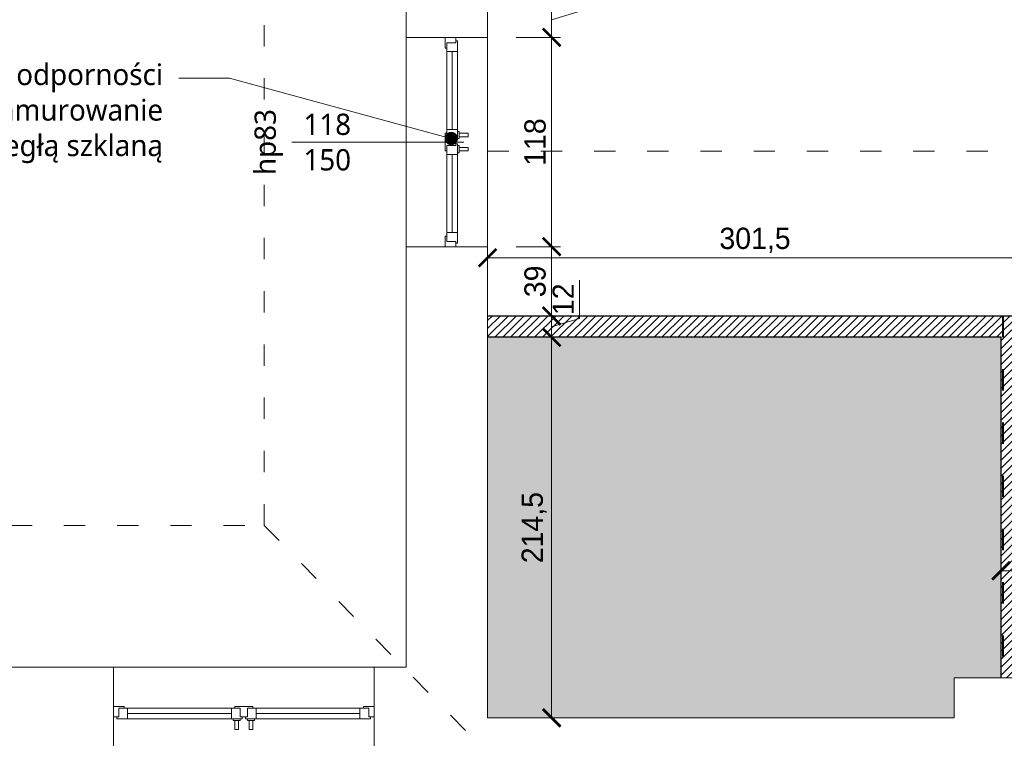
# Model space of a CAD drawing. Header units: millimetres. Extents: x 80301 to 146489, y -78581 to -28273.
# Tile 88 of 135: x 126947 to 127502, y -64334 to -63929. Entities that reach past the tile are written whole.
import ezdxf
from ezdxf import colors
from ezdxf.entities.mleader import LeaderData, LeaderLine
from ezdxf.enums import TextEntityAlignment as Align
from ezdxf.math import Vec2, Vec3

# ---------------------------------------------------------------- set-up
doc = ezdxf.new("R2010")
doc.units = ezdxf.units.MM
doc.linetypes.add('ACAD_ISO03W100', pattern=[30, 12, -18])
doc.layers.get('0').update_dxf_attribs({"lineweight": 0})
doc.layers.add('A-przekrycieram.ART', color=7, linetype='Continuous', lineweight=0, true_color=0xffffff)
doc.layers.add('wypełnienie 2', color=7, linetype='Continuous', lineweight=0, true_color=0x363636)
for name, color, linetype, lineweight in [('opis..KF', 250, 'Continuous', 15), ('pomocnicza', 30, 'Continuous', 0), ('stolarka_arch', 250, 'Continuous', 5), ('wymiar..KF', 12, 'Continuous', 5), ('ściana pro..KF', 222, 'Continuous', 30), ('ściany ist..KF', 61, 'Continuous', 5)]:
    doc.layers.add(name, color=color, linetype=linetype, lineweight=lineweight)
doc.styles.add('ARCH', font='segoeuil.ttf')
doc.styles.add('kamil', font='GOTHIC.TTF')
doc.dimstyles.new('100..KF', dxfattribs={"dimtxt": 12, "dimasz": 10, "dimexe": 5, "dimexo": 5, "dimgap": 3, "dimtad": 1, "dimdec": 1, "dimrnd": 0.5, "dimtxsty": 'kamil', "dimblk": 'ARCHTICK', "dimcen": 0, "dimclrd": 256, "dimclre": 256, "dimclrt": 256, "dimadec": 0, "dimazin": 0, "dimtfac": 1, "dimtdec": 1, "dimtofl": 0, "dimtmove": 0, "dimatfit": 3, "dimfxl": 10, "dimfxlon": 1, "dimlwd": 0, "dimlwe": 0, "dimarcsym": 0})

# ---------------------------------------------------------------- blocks, each defined once
blk = doc.blocks.new('*U1234')
at = {"layer": 'A-przekrycieram.ART'}
h = blk.add_hatch(color=256, dxfattribs=at)
h.dxf.hatch_style = 1
h.paths.add_polyline_path([(0, 4200), (8500, 4200), (8500, 0), (0, 0)])
h.paths.add_polyline_path([(200, 4100), (8400, 4100), (8400, 100), (200, 100)], flags=16)
blk = doc.blocks.new('*U630')
at = {"layer": 'stolarka_arch', "lineweight": 0}
blk.add_lwpolyline([(0, 0), (118, 0), (118, -46), (0, -46)], close=True, dxfattribs=at)
at = {"layer": 'stolarka_arch'}
for points in [[(0, -22), (6, -22), (6, -23), (3, -23), (3, -28), (0, -28)], [(54, -22), (64, -22), (64, -23), (61, -23), (61, -28), (57, -28), (57, -23), (54, -23)], [(118, -22), (112, -22), (112, -23), (115, -23), (115, -28), (118, -28)], [(3, -23), (8, -23), (8, -29), (2, -29), (2, -28), (3, -28)], [(8, -26), (52, -26), (52, -23), (8, -23)], [(8, -26), (52, -26), (52, -29), (8, -29)], [(57, -23), (52, -23), (52, -29), (58, -29), (58, -28), (57, -28)], [(61, -23), (66, -23), (66, -29), (60, -29), (60, -28), (61, -28)], [(110, -26), (66, -26), (66, -23), (110, -23)], [(110, -26), (66, -26), (66, -29), (110, -29)], [(115, -23), (110, -23), (110, -29), (116, -29), (116, -28), (115, -28)], [(57, -30), (53, -30), (53, -29), (57, -29)], [(56, -35), (54, -35), (54, -30), (56, -30)], [(65, -30), (61, -30), (61, -29), (65, -29)], [(64, -35), (62, -35), (62, -30), (64, -30)]]:
    blk.add_lwpolyline(points, close=True, dxfattribs=at)
blk = doc.blocks.new('*U615')
at = {"layer": 'opis..KF'}
blk.add_line((-20, 0), (77, 0), dxfattribs=at)
at = {"layer": 'opis..KF', "style": 'ARCH', "flags": 12}
for tag, p in [('150', (0, 10)), ('120', (0, -10))]:
    blk.add_attdef(tag, text='', height=12, dxfattribs=at).set_placement(p, align=Align.MIDDLE_CENTER)
blk.add_attdef('hp', text='', height=12, rotation=90, dxfattribs=at).set_placement((-35, 0), align=Align.MIDDLE_CENTER)
blk = doc.blocks.new('*U651')
at = {"layer": 'stolarka_arch', "lineweight": 0}
blk.add_lwpolyline([(0, 0), (147, 0), (147, -46), (0, -46)], close=True, dxfattribs=at)
at = {"layer": 'stolarka_arch'}
for points in [[(0, -22), (6, -22), (6, -23), (3, -23), (3, -28), (0, -28)], [(68.5, -22), (78.5, -22), (78.5, -23), (75.5, -23), (75.5, -28), (71.5, -28), (71.5, -23), (68.5, -23)], [(147, -22), (141, -22), (141, -23), (144, -23), (144, -28), (147, -28)], [(3, -23), (8, -23), (8, -29), (2, -29), (2, -28), (3, -28)], [(8, -26), (66.5, -26), (66.5, -23), (8, -23)], [(8, -26), (66.5, -26), (66.5, -29), (8, -29)], [(71.5, -23), (66.5, -23), (66.5, -29), (72.5, -29), (72.5, -28), (71.5, -28)], [(75.5, -23), (80.5, -23), (80.5, -29), (74.5, -29), (74.5, -28), (75.5, -28)], [(139, -26), (80.5, -26), (80.5, -23), (139, -23)], [(139, -26), (80.5, -26), (80.5, -29), (139, -29)], [(144, -23), (139, -23), (139, -29), (145, -29), (145, -28), (144, -28)], [(71.5, -30), (67.5, -30), (67.5, -29), (71.5, -29)], [(70.5, -35), (68.5, -35), (68.5, -30), (70.5, -30)], [(79.5, -30), (75.5, -30), (75.5, -29), (79.5, -29)], [(78.5, -35), (76.5, -35), (76.5, -30), (78.5, -30)]]:
    blk.add_lwpolyline(points, close=True, dxfattribs=at)
blk = doc.blocks.new('_Dot')
at = {"color": 0, "linetype": 'ByBlock', "lineweight": -2}
blk.add_line((-0.5, 0), (-1, 0), dxfattribs=at)
at = {"color": 0, "linetype": 'ByBlock', "const_width": 0.5}
blk.add_lwpolyline([(-0.25, 0, 1), (0.25, 0, 1)], format="xyb", close=True, dxfattribs=at)
blk = doc.blocks.new('_ArchTick')
at = {"color": 0, "linetype": 'ByBlock', "const_width": 0.15}
blk.add_lwpolyline([(-0.5, -0.5), (0.5, 0.5)], dxfattribs=at)
blk = doc.blocks.new('*D1287')
at = {"layer": 'Defpoints', "color": 0, "linetype": 'ByBlock', "transparency": 16777216}
for p in [(127512.4, -64063.17), (127210.9, -64095.99), (127512.4, -64095.99)]:
    blk.add_point(p, dxfattribs=at)
at = {"layer": 'wymiar..KF', "linetype": 'Continuous', "lineweight": 0, "transparency": 16777216}
for p, q in [((127210.9, -64083.17), (127210.9, -64058.17)), ((127512.4, -64083.17), (127512.4, -64058.17)), ((127210.9, -64063.17), (127512.4, -64063.17))]:
    blk.add_line(p, q, dxfattribs=at)
at = {"layer": 'wymiar..KF', "linetype": 'ByBlock', "lineweight": 0, "transparency": 16777216, "xscale": 10, "yscale": 10, "zscale": 10, "rotation": 180}
blk.add_blockref('_ArchTick', (127210.9, -64063.17), dxfattribs=at)
at = {"layer": 'wymiar..KF', "linetype": 'ByBlock', "lineweight": 0, "transparency": 16777216, "xscale": 10, "yscale": 10, "zscale": 10}
blk.add_blockref('_ArchTick', (127512.4, -64063.17), dxfattribs=at)
at = {"layer": 'wymiar..KF', "linetype": 'ByBlock', "transparency": 16777216, "insert": (127361.65, -64053.32), "char_height": 12, "attachment_point": 5, "style": 'kamil'}
blk.add_mtext('301,5', dxfattribs=at)
blk = doc.blocks.new('*D1314')
at = {"layer": 'Defpoints', "color": 0, "linetype": 'ByBlock', "transparency": 16777216}
for p in [(127500.4, -64214.1), (127512.4, -64214.1), (127512.4, -64239.57)]:
    blk.add_point(p, dxfattribs=at)
at = {"layer": 'wymiar..KF', "linetype": 'Continuous', "lineweight": 0, "transparency": 16777216}
for p, q in [((127500.4, -64219.57), (127500.4, -64244.57)), ((127512.4, -64219.57), (127512.4, -64244.57)), ((127500.4, -64239.57), (127512.4, -64239.57)), ((127512.4, -64239.57), (127543.93, -64239.57))]:
    blk.add_line(p, q, dxfattribs=at)
at = {"layer": 'wymiar..KF', "linetype": 'ByBlock', "lineweight": 0, "transparency": 16777216, "xscale": 10, "yscale": 10, "zscale": 10, "rotation": 180}
blk.add_blockref('_ArchTick', (127500.4, -64239.57), dxfattribs=at)
at = {"layer": 'wymiar..KF', "linetype": 'ByBlock', "lineweight": 0, "transparency": 16777216, "xscale": 10, "yscale": 10, "zscale": 10}
blk.add_blockref('_ArchTick', (127512.4, -64239.57), dxfattribs=at)
at = {"layer": 'wymiar..KF', "linetype": 'ByBlock', "transparency": 16777216, "insert": (127533.17, -64230.42), "char_height": 12, "attachment_point": 5, "style": 'kamil'}
blk.add_mtext('12', dxfattribs=at)
blk = doc.blocks.new('*D1407')
at = {"layer": 'Defpoints', "color": 0, "linetype": 'ByBlock', "transparency": 16777216}
for p in [(127247, -64107.99), (127255.22, -64107.99), (127255.22, -64322.49)]:
    blk.add_point(p, dxfattribs=at)
at = {"layer": 'wymiar..KF', "linetype": 'Continuous', "lineweight": 0, "transparency": 16777216}
for p, q in [((127250.22, -64107.99), (127242, -64107.99)), ((127247, -64322.49), (127247, -64107.99)), ((127250.22, -64322.49), (127242, -64322.49))]:
    blk.add_line(p, q, dxfattribs=at)
at = {"layer": 'wymiar..KF', "linetype": 'ByBlock', "lineweight": 0, "transparency": 16777216, "xscale": 10, "yscale": 10, "zscale": 10}
for p, rotation in [((127247, -64107.99), 90), ((127247, -64322.49), 270)]:
    blk.add_blockref('_ArchTick', p, dxfattribs=dict(at, rotation=rotation))
at = {"layer": 'wymiar..KF', "linetype": 'ByBlock', "transparency": 16777216, "insert": (127237.15, -64215.24), "char_height": 12, "attachment_point": 5, "rotation": 90, "style": 'kamil'}
blk.add_mtext('214,5', dxfattribs=at)
blk = doc.blocks.new('*D1408')
at = {"layer": 'Defpoints', "color": 0, "linetype": 'ByBlock', "transparency": 16777216}
for p in [(127247, -64095.99), (127247, -64095.99), (127255.22, -64107.99)]:
    blk.add_point(p, dxfattribs=at)
at = {"layer": 'wymiar..KF', "linetype": 'Continuous', "lineweight": 0, "transparency": 16777216}
for p, q in [((127262.65, -64097.3), (127262.65, -64075.77)), ((127247, -64095.99), (127252, -64095.99)), ((127247, -64107.99), (127247, -64095.99)), ((127247, -64101.99), (127262.65, -64097.3)), ((127250.22, -64107.99), (127242, -64107.99))]:
    blk.add_line(p, q, dxfattribs=at)
at = {"layer": 'wymiar..KF', "linetype": 'ByBlock', "lineweight": 0, "transparency": 16777216, "xscale": 10, "yscale": 10, "zscale": 10}
for p, rotation in [((127247, -64095.99), 90), ((127247, -64107.99), 270)]:
    blk.add_blockref('_ArchTick', p, dxfattribs=dict(at, rotation=rotation))
at = {"layer": 'wymiar..KF', "linetype": 'ByBlock', "transparency": 16777216, "insert": (127253.5, -64086.53), "char_height": 12, "attachment_point": 5, "rotation": 90, "style": 'kamil'}
blk.add_mtext('12', dxfattribs=at)
blk = doc.blocks.new('*D1409')
at = {"layer": 'Defpoints', "color": 0, "linetype": 'ByBlock', "transparency": 16777216}
for p in [(127202.49, -64056.92), (127247, -64056.92), (127247, -64095.99)]:
    blk.add_point(p, dxfattribs=at)
at = {"layer": 'wymiar..KF', "linetype": 'Continuous', "lineweight": 0, "transparency": 16777216}
for p, q in [((127227, -64056.92), (127252, -64056.92)), ((127247, -64095.99), (127247, -64056.92)), ((127247, -64095.99), (127252, -64095.99))]:
    blk.add_line(p, q, dxfattribs=at)
at = {"layer": 'wymiar..KF', "linetype": 'ByBlock', "lineweight": 0, "transparency": 16777216, "xscale": 10, "yscale": 10, "zscale": 10}
for p, rotation in [((127247, -64056.92), 90), ((127247, -64095.99), 270)]:
    blk.add_blockref('_ArchTick', p, dxfattribs=dict(at, rotation=rotation))
at = {"layer": 'wymiar..KF', "linetype": 'ByBlock', "transparency": 16777216, "insert": (127237.7, -64076.45), "char_height": 12, "attachment_point": 5, "rotation": 90, "style": 'kamil'}
blk.add_mtext('39', dxfattribs=at)
blk = doc.blocks.new('*D1410')
at = {"layer": 'Defpoints', "color": 0, "linetype": 'ByBlock', "transparency": 16777216}
for p in [(127210.9, -63938.92), (127247, -63938.92), (127202.49, -64056.92)]:
    blk.add_point(p, dxfattribs=at)
at = {"layer": 'wymiar..KF', "linetype": 'Continuous', "lineweight": 0, "transparency": 16777216}
for p, q in [((127227, -63938.92), (127252, -63938.92)), ((127247, -64056.92), (127247, -63938.92)), ((127227, -64056.92), (127252, -64056.92))]:
    blk.add_line(p, q, dxfattribs=at)
at = {"layer": 'wymiar..KF', "linetype": 'ByBlock', "lineweight": 0, "transparency": 16777216, "xscale": 10, "yscale": 10, "zscale": 10}
for p, rotation in [((127247, -63938.92), 90), ((127247, -64056.92), 270)]:
    blk.add_blockref('_ArchTick', p, dxfattribs=dict(at, rotation=rotation))
at = {"layer": 'wymiar..KF', "linetype": 'ByBlock', "transparency": 16777216, "insert": (127237.7, -63997.92), "char_height": 12, "attachment_point": 5, "rotation": 90, "style": 'kamil'}
blk.add_mtext('118', dxfattribs=at)
blk = doc.blocks.new('*D1411')
at = {"layer": 'Defpoints', "color": 0, "linetype": 'ByBlock', "transparency": 16777216}
for p in [(127236.15, -63918.99), (127247, -63918.99), (127210.9, -63938.92)]:
    blk.add_point(p, dxfattribs=at)
at = {"layer": 'wymiar..KF', "linetype": 'Continuous', "lineweight": 0, "transparency": 16777216}
for p, q in [((127275.4, -63920.43), (127275.4, -63896.95)), ((127241.15, -63918.99), (127252, -63918.99)), ((127247, -63938.92), (127247, -63918.99)), ((127247, -63928.95), (127275.4, -63920.43)), ((127227, -63938.92), (127252, -63938.92))]:
    blk.add_line(p, q, dxfattribs=at)
at = {"layer": 'wymiar..KF', "linetype": 'ByBlock', "lineweight": 0, "transparency": 16777216, "xscale": 10, "yscale": 10, "zscale": 10}
for p, rotation in [((127247, -63918.99), 90), ((127247, -63938.92), 270)]:
    blk.add_blockref('_ArchTick', p, dxfattribs=dict(at, rotation=rotation))
at = {"layer": 'wymiar..KF', "linetype": 'ByBlock', "transparency": 16777216, "insert": (127266.1, -63908.69), "char_height": 12, "attachment_point": 5, "rotation": 90, "style": 'kamil'}
blk.add_mtext('20', dxfattribs=at)
blk = doc.blocks.new('*D1422')
at = {"layer": 'Defpoints', "color": 0, "linetype": 'ByBlock', "transparency": 16777216}
for p in [(126668.02, -64107.99), (127315.14, -64107.99), (127315.14, -64322.49)]:
    blk.add_point(p, dxfattribs=at)
at = {"layer": 'wymiar..KF', "linetype": 'Continuous', "lineweight": 0, "transparency": 16777216}
for p, q in [((126688.02, -64107.99), (126663.02, -64107.99)), ((126668.02, -64322.49), (126668.02, -64107.99)), ((126688.02, -64322.49), (126663.02, -64322.49))]:
    blk.add_line(p, q, dxfattribs=at)
at = {"layer": 'wymiar..KF', "linetype": 'ByBlock', "lineweight": 0, "transparency": 16777216, "xscale": 10, "yscale": 10, "zscale": 10}
for p, rotation in [((126668.02, -64107.99), 90), ((126668.02, -64322.49), 270)]:
    blk.add_blockref('_ArchTick', p, dxfattribs=dict(at, rotation=rotation))
at = {"layer": 'wymiar..KF', "linetype": 'ByBlock', "transparency": 16777216, "insert": (126658.17, -64215.24), "char_height": 12, "attachment_point": 5, "rotation": 90, "style": 'kamil'}
blk.add_mtext('214,5', dxfattribs=at)
blk = doc.blocks.new('*D1423')
at = {"layer": 'Defpoints', "color": 0, "linetype": 'ByBlock', "transparency": 16777216}
for p in [(126668.02, -64095.99), (127319.15, -64095.99), (127315.14, -64107.99)]:
    blk.add_point(p, dxfattribs=at)
at = {"layer": 'wymiar..KF', "linetype": 'Continuous', "lineweight": 0, "transparency": 16777216}
for p, q in [((126652.37, -64097.3), (126652.37, -64075.77)), ((126668.02, -64101.99), (126652.37, -64097.3)), ((126688.02, -64095.99), (126663.02, -64095.99)), ((126668.02, -64107.99), (126668.02, -64095.99)), ((126688.02, -64107.99), (126663.02, -64107.99))]:
    blk.add_line(p, q, dxfattribs=at)
at = {"layer": 'wymiar..KF', "linetype": 'ByBlock', "lineweight": 0, "transparency": 16777216, "xscale": 10, "yscale": 10, "zscale": 10}
for p, rotation in [((126668.02, -64095.99), 90), ((126668.02, -64107.99), 270)]:
    blk.add_blockref('_ArchTick', p, dxfattribs=dict(at, rotation=rotation))
at = {"layer": 'wymiar..KF', "linetype": 'ByBlock', "transparency": 16777216, "insert": (126643.22, -64086.53), "char_height": 12, "attachment_point": 5, "rotation": 90, "style": 'kamil'}
blk.add_mtext('12', dxfattribs=at)
blk = doc.blocks.new('*D1424')
at = {"layer": 'Defpoints', "color": 0, "linetype": 'ByBlock', "transparency": 16777216}
for p in [(126668.02, -63918.99), (127223.85, -63918.99), (127319.15, -64095.99)]:
    blk.add_point(p, dxfattribs=at)
at = {"layer": 'wymiar..KF', "linetype": 'Continuous', "lineweight": 0, "transparency": 16777216}
for p, q in [((126688.02, -63918.99), (126663.02, -63918.99)), ((126668.02, -64095.99), (126668.02, -63918.99)), ((126688.02, -64095.99), (126663.02, -64095.99))]:
    blk.add_line(p, q, dxfattribs=at)
at = {"layer": 'wymiar..KF', "linetype": 'ByBlock', "lineweight": 0, "transparency": 16777216, "xscale": 10, "yscale": 10, "zscale": 10}
for p, rotation in [((126668.02, -63918.99), 90), ((126668.02, -64095.99), 270)]:
    blk.add_blockref('_ArchTick', p, dxfattribs=dict(at, rotation=rotation))
at = {"layer": 'wymiar..KF', "linetype": 'ByBlock', "transparency": 16777216, "insert": (126658.87, -64007.49), "char_height": 12, "attachment_point": 5, "rotation": 90, "style": 'kamil'}
blk.add_mtext('177', dxfattribs=at)

msp = doc.modelspace()

# ---------------------------------------------------------------- hatches: boundary and pattern name
at = {"layer": 'pomocnicza', "linetype": 'ByBlock', "lineweight": 0, "true_color": 0xe8e8e8}
h = msp.add_hatch(color=254, dxfattribs=at)
h.dxf.hatch_style = 1
h.paths.add_polyline_path([(127210.9, -64107.99), (127500.4, -64107.99), (127500.4, -64299.99), (127473.9, -64299.99), (127473.9, -64322.49), (127210.9, -64322.49)])
at = {"layer": 'wypełnienie 2', "linetype": 'ByBlock', "transparency": 33554595}
h = msp.add_hatch(dxfattribs=at)
h.set_pattern_fill('ANSI31', color=256)
h.set_pattern_definition([(45, (-308.0725, -28536.048), (-2.24506403, 2.24506403), [])])
h.paths.add_polyline_path([(127501.4, -64095.99), (127210.9, -64095.99), (127210.9, -64107.99), (127500.4, -64107.99), (127500.4, -64299.99), (127501.4, -64299.99)])
h.paths.add_polyline_path([(127512.4, -64095.99), (127501.4, -64095.99), (127501.4, -64299.99), (127512.4, -64299.99), (127512.4, -64279.99), (127512.4, -64138.99), (127549.4, -64138.99), (127549.4, -64126.99), (127512.4, -64126.99)])
h.paths.add_polyline_path([(127662.53, -64257.09), (127650.53, -64257.09), (127650.53, -64279.99), (127650.53, -64284.99), (127662.53, -64284.99), (127662.53, -64278.99)])
h.paths.add_polyline_path([(127662.53, -64284.99), (127650.53, -64284.99), (127650.53, -64298.99), (127662.53, -64298.99)])
h.paths.add_polyline_path([(127662.53, -64138.99), (127673.65, -64138.99), (127673.65, -64126.99), (127639.4, -64126.99), (127639.4, -64138.99), (127650.53, -64138.99), (127650.53, -64241.09), (127662.53, -64241.09)])
h.paths.add_polyline_path([(127804.65, -64122.6), (127786.65, -64122.6), (127786.65, -64126.99), (127763.65, -64126.99), (127763.65, -64138.99), (127786.65, -64138.99), (127786.65, -64278.99), (127788.65, -64278.99), (127788.65, -64284.99), (127802.65, -64284.99), (127802.65, -64299.23), (127802.42, -64298.99), (127768.74, -64298.99), (127744.37, -64339.99), (127804.65, -64339.99)])
h.paths.add_polyline_path([(127804.65, -64108.6), (127786.65, -64108.6), (127786.65, -64122.6), (127804.65, -64122.6)])
h.paths.add_polyline_path([(127804.65, -64078.76), (127786.65, -64078.76), (127786.65, -64108.6), (127804.65, -64108.6)])
h.paths.add_polyline_path([(127768.74, -64298.99), (127704.02, -64298.99), (127704.02, -64299.99), (127713.9, -64299.99), (127713.9, -64339.99), (127744.37, -64339.99)])
h.paths.add_polyline_path([(127788.65, -64284.99), (127778.32, -64284.99, -0.581623), (127776.43, -64286.07, -0.264524), (127775.82, -64284.99), (127746.39, -64284.99), (127746.39, -64291.19), (127730.97, -64291.19, -0.334774), (127725.59, -64295.25, -0.334774), (127720.2, -64291.19), (127704.79, -64291.19), (127704.79, -64284.99), (127704.02, -64284.99), (127704.02, -64298.99), (127788.65, -64298.99)])
h.paths.add_polyline_path([(127788.65, -64278.99), (127750.59, -64278.99), (127750.59, -64284.04), (127746.39, -64284.04), (127746.39, -64284.99), (127775.82, -64284.99, -0.581623), (127777.71, -64283.92, -0.264524), (127778.32, -64284.99), (127788.65, -64284.99)], flags=17)
h.paths.add_polyline_path([(127690.01, -64284.99), (127662.53, -64284.99), (127662.53, -64298.99), (127690.02, -64298.99)])
h.paths.add_polyline_path([(127690.01, -64278.99), (127662.53, -64278.99), (127662.53, -64284.99), (127690.01, -64284.99)])
h.paths.add_polyline_path([(127650.53, -64279.99), (127614.65, -64279.99), (127614.65, -64284.99), (127650.53, -64284.99)])
h.paths.add_polyline_path([(127650.53, -64284.99), (127614.65, -64284.99), (127614.65, -64298.99), (127650.53, -64298.99)])
h.paths.add_polyline_path([(127600.65, -64279.99), (127586.24, -64279.99), (127586.24, -64285.04), (127582.04, -64285.04), (127582.04, -64292.19), (127566.63, -64292.19, -0.334774), (127561.24, -64296.25, -0.334774), (127555.86, -64292.19), (127540.44, -64292.19), (127540.44, -64285.04), (127536.24, -64285.04), (127536.24, -64279.99), (127512.4, -64279.99), (127512.4, -64299.99), (127600.65, -64299.99)])
h.paths.add_polyline_path([(127608.26, -64279.99), (127600.65, -64279.99), (127600.65, -64284.99), (127608.26, -64284.99)])
h.paths.add_polyline_path([(127614.65, -64279.99), (127608.26, -64279.99), (127608.26, -64284.99), (127614.65, -64284.99)])

# ---------------------------------------------------------------- linework, layer by layer
at = {"linetype": 'ACAD_ISO03W100'}
for p, q in [((127210.9, -64002.99), (127735.9, -64002.99)), ((127608.91, -64095.99), (127210.9, -64095.99)), ((127084.9, -64213.99), (128065.65, -65212.99))]:
    msp.add_line(p, q, dxfattribs=at)
for points in [[(124497.43, -66198.99), (122868.44, -66199.05), (122636.02, -65948.78), (122636.02, -65414.99), (122716.02, -65414.99), (122716.02, -64997.99), (122636.02, -64997.99), (122636.02, -62604.99), (123822.02, -62604.99), (123822.02, -64213.99), (127084.9, -64213.99), (127084.9, -62604.99)], [(123822.02, -62604.99), (123822.02, -64213.99), (127084.9, -64213.99), (127084.9, -62684.99)]]:
    msp.add_lwpolyline(points, dxfattribs=at)
at = {"layer": 'pomocnicza', "color": 114, "linetype": 'ACAD_ISO03W100', "lineweight": 40, "true_color": 0x139b48}
msp.add_line((127501.4, -64095.99), (127501.4, -64299.99), dxfattribs=at)
at = {"layer": 'ściana pro..KF', "linetype": 'ByBlock'}
for points in [[(127512.4, -64126.99), (127512.4, -64095.99), (127210.9, -64095.99)], [(127500.4, -64299.99), (127500.4, -64107.99), (127210.9, -64107.99)]]:
    msp.add_lwpolyline(points, dxfattribs=at)
at = {"layer": 'ściany ist..KF', "linetype": 'ByBlock'}
msp.add_lwpolyline([(127164.9, -63938.92), (127210.9, -63938.92), (127210.9, -63698.14), (127164.9, -63698.14)], close=True, dxfattribs=at)
for points in [[(127498.59, -64339.99), (127146.94, -64339.99), (127146.94, -64293.99), (127164.9, -64293.99), (127164.9, -64056.92), (127210.9, -64056.92), (127210.9, -64322.49), (127473.9, -64322.49), (127473.9, -64299.99), (127646.57, -64299.99)], [(126851.43, -64339.99), (126851.43, -64293.99), (126999.94, -64293.99), (126999.9, -64338.21), (126999.98, -64339.99), (126999.9, -64940.99), (126822.7, -64940.99), (126822.7, -64893.99), (126953.37, -64893.99), (126953.37, -64339.99), (126851.43, -64339.99)]]:
    msp.add_lwpolyline(points, dxfattribs=at)

# ---------------------------------------------------------------- block references
msp.add_blockref('*U1234', (122274.45, -66535.84))
ref = msp.add_blockref('*U615', (127120.48, -63997.92))
ref.add_attrib('150', '118', dxfattribs={"layer": 'opis..KF', "height": 12, "style": 'ARCH'}).set_placement((127120.48, -63987.92), align=Align.MIDDLE_CENTER)
ref.add_attrib('120', '150', dxfattribs={"layer": 'opis..KF', "height": 12, "style": 'ARCH'}).set_placement((127120.48, -64007.92), align=Align.MIDDLE_CENTER)
ref.add_attrib('hp', 'hp83', dxfattribs={"layer": 'opis..KF', "height": 12, "rotation": 90, "style": 'ARCH'}).set_placement((127085.48, -63997.92), align=Align.MIDDLE_CENTER)
at = {"layer": 'stolarka_arch', "xscale": -1, "rotation": 90}
msp.add_blockref('*U630', (127164.9, -63938.92), dxfattribs=at)
at = {"layer": 'stolarka_arch', "xscale": -1}
msp.add_blockref('*U651', (127146.94, -64293.99), dxfattribs=at)

# ---------------------------------------------------------------- dimensions: what is measured, and where the dimension line sits
at = {"layer": 'wymiar..KF', "linetype": 'ByBlock'}
for base, p1, p2, override, picture, middle in [((127247, -63918.99), (127210.9, -63938.92), (127236.15, -63918.99), {"dimtmove": 1, "dimfxl": 20}, '*D1411', (127266.1, -63917.43)), ((126668.02, -63918.99), (127319.15, -64095.99), (127223.85, -63918.99), {"dimtmove": 1, "dimfxl": 20}, '*D1424', (126658.87, -64007.49)), ((127247, -63938.92), (127202.49, -64056.92), (127210.9, -63938.92), {"dimtmove": 1, "dimfxl": 20}, '*D1410', (127237.7, -63997.92)), ((127247, -64056.92), (127247, -64095.99), (127202.49, -64056.92), {"dimtmove": 1, "dimfxl": 20}, '*D1409', (127237.7, -64076.45)), ((126668.02, -64095.99), (127315.14, -64107.99), (127319.15, -64095.99), {"dimtmove": 1, "dimfxl": 20}, '*D1423', (126643.22, -64094.3)), ((127247, -64095.99), (127255.22, -64107.99), (127247, -64095.99), {"dimtmove": 1, "dimfxl": 20}, '*D1408', (127253.5, -64094.3)), ((126668.02, -64107.99), (127315.14, -64322.49), (127315.14, -64107.99), {"dimfxl": 20}, '*D1422', (126658.17, -64215.24)), ((127247, -64107.99), (127255.22, -64322.49), (127255.22, -64107.99), {"dimfxl": 20}, '*D1407', (127237.15, -64215.24))]:
    dim = msp.add_linear_dim(base=base, p1=p1, p2=p2, angle=90, dimstyle='100..KF', override=override, dxfattribs=at)
    dim.commit()
    dim.dimension.update_dxf_attribs({"geometry": picture, "text_midpoint": middle})
for base, p1, p2, picture, middle in [((127512.4, -64063.17), (127210.9, -64095.99), (127512.4, -64095.99), '*D1287', (127361.65, -64053.32)), ((127512.4, -64239.57), (127500.4, -64214.1), (127512.4, -64214.1), '*D1314', (127533.17, -64230.42))]:
    dim = msp.add_linear_dim(base=base, p1=p1, p2=p2, dimstyle='100..KF', override={"dimfxl": 20}, dxfattribs=at)
    dim.commit()
    dim.dimension.update_dxf_attribs({"geometry": picture, "text_midpoint": middle})

# ---------------------------------------------------------------- leaders
at = {"layer": 'opis..KF', "lineweight": 9}
ml = msp.add_multileader_mtext('Standard', dxfattribs=at)
ml.set_content('wymiana okna na okno w klasie odporności \\Pp.poż EI 60 lub zamurowanie \\Potworu cegłą szklaną', color=256, style='ARCH')
ml.set_leader_properties(color=256, linetype='ByLayer', lineweight=-1)
ml.set_arrow_properties(name='DOT')
ml.build(insert=Vec2(0, 0))
ml.multileader.update_dxf_attribs({"arrow_head_size": 7.5})
ctx = ml.context
ctx.base_point, ctx.char_height, ctx.arrow_head_size, ctx.landing_gap_size, ctx.plane_origin = Vec3(126709.91, -63961.83), 12, 7.5, 9, Vec3(125803.01, -64057.21)
ctx.text_align_type = 2
notes = []
notes.append((ctx, [(0, (1, 1, 0), (127065.28, -63961.83), (-1, 0), 28.39, [(0, [(127190.4, -63995.92)], 0, [])])]))
ctx.mtext.insert, ctx.mtext.alignment, ctx.mtext.flow_direction = Vec3(127027.89, -63953.82), 3, 5
for ctx, leaders in notes:
    for number, flags, end, landing, length, lines in leaders:
        leader = LeaderData()
        leader.index, (leader.has_last_leader_line, leader.has_dogleg_vector, leader.attachment_direction) = number, flags
        leader.last_leader_point, leader.dogleg_vector, leader.dogleg_length = Vec3(end), Vec3(landing), length
        for number, points, colour, breaks in lines:
            line = LeaderLine()
            line.index, line.vertices, line.color, line.breaks = number, Vec3.list(points), colors.encode_raw_color(colour), breaks
            leader.lines.append(line)
        ctx.leaders.append(leader)

doc.saveas('drawing.dxf')
